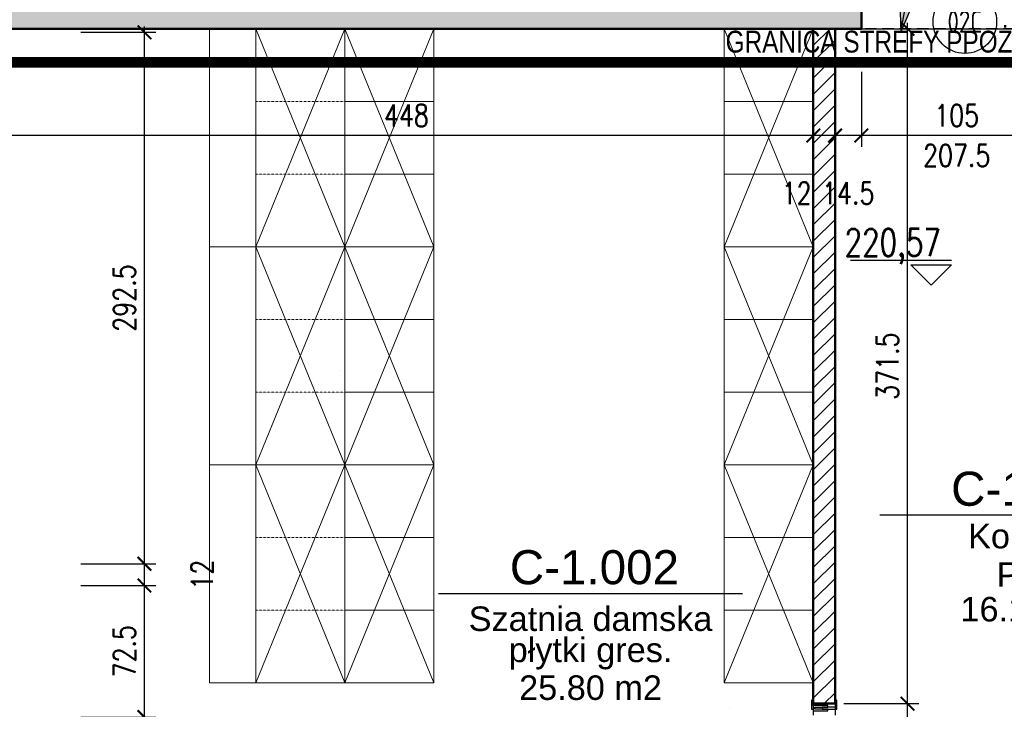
# Model space of a CAD drawing. Header units: millimetres. Extents: x 489 to 7736, y 461 to 5981.
# Tile 47 of 62: x 5137 to 5679, y 2844 to 3223. Entities that reach past the tile are written whole.
import ezdxf
from ezdxf.enums import TextEntityAlignment as Align

# ---------------------------------------------------------------- set-up
doc = ezdxf.new("R2010")
doc.units = ezdxf.units.MM
for name, pattern in [('ACAD_ISO02W100', [15, 12, -3]), ('DASHED8', [0.09375, 0.0625, -0.03125]), ('DIVIDE', [31.75, 12.7, -6.35, 0, -6.35, 0, -6.35]), ('HIDDEN', [9.525, 6.35, -3.175])]:
    doc.linetypes.add(name, pattern=pattern)
for name, color, linetype in [('WK-Drzwi', 9, 'Continuous'), ('WK-EtykDrzwi', 11, 'Continuous'), ('WK-EtykPom', 161, 'Continuous'), ('WK-Opis', 143, 'Continuous'), ('WK-Opisy', 143, 'Continuous'), ('WK-PPoż', 1, 'Continuous'), ('WK-Wymiary', 8, 'Continuous'), ('WK-Ściany', 7, 'Continuous')]:
    doc.layers.add(name, color=color, linetype=linetype)
doc.layers.add('WK-MEBLE', color=34, linetype='Continuous', lineweight=5)
doc.layers.add('WK-WYBURZENIA', color=6, linetype='Continuous', lineweight=5)
doc.layers.add('WK-Pomieszczenia', color=173, linetype='Continuous', plot=False)
doc.styles.add('Arial', font='micross.ttf', dxfattribs={"width": 0.9})
doc.styles.add('BIKWYM', font='bikromsw.shx', dxfattribs={"width": 0.8})
doc.styles.add('DIMTEXT', font='romans', dxfattribs={"width": 0.75})
doc.styles.add('iso cp', font='isocpeur.ttf')
doc.styles.add('RomanS-Narrow', font='romans.shx', dxfattribs={"width": 0.8})
doc.styles.get("Standard").update_dxf_attribs({"font": 'ARIAL.TTF'})
doc.dimstyles.new('AEC Dimension 1-50', dxfattribs={"dimtxt": 12, "dimasz": 0.075, "dimexe": 6.25, "dimexo": 0, "dimgap": 5, "dimtad": 1, "dimdec": 1, "dimrnd": 0.5, "dimzin": 9, "dimdsep": 46, "dimtxsty": 'RomanS-Narrow', "dimblk": 'ARCHTICK', "dimcen": 0.125, "dimdle": 3.125, "dimclrd": 8, "dimclre": 8, "dimclrt": 256, "dimadec": 1, "dimazin": 0, "dimtfac": 1, "dimtdec": 1, "dimtmove": 2, "dimatfit": 2, "dimfxl": 0, "dimtolj": 1, "dimtzin": 0, "dimarcsym": 0})
doc.dimstyles.new('BA_ST_100', dxfattribs={"dimtxt": 25, "dimasz": 1.666667, "dimexe": 24, "dimexo": 0, "dimgap": 0, "dimtad": 0, "dimdec": 1, "dimrnd": 0.5, "dimdsep": 46, "dimtxsty": 'BIKWYM', "dimblk": 'WYM-ST', "dimcen": 0, "dimdle": 20, "dimclrd": 256, "dimclre": 256, "dimclrt": 7, "dimadec": 0, "dimazin": 0, "dimtfac": 0.033333, "dimtdec": 1, "dimtix": 1, "dimtmove": 2, "dimatfit": 3, "dimldrblk": 'WYM-ST', "dimfxl": 0, "dimtvp": 0.8, "dimtolj": 1, "dimtzin": 0, "dimarcsym": 0})

# ---------------------------------------------------------------- blocks, each defined once
blk = doc.blocks.new('WYM-ST')
blk.add_hatch(color=256).paths.add_polyline_path([(0, 0), (-13, 2.88), (-13, -2.88)])
blk.add_lwpolyline([(0, 0), (-13, 2.88), (-13, -2.88), (0, 0)])
blk = doc.blocks.new('koty')
blk.add_line((59.14, 18.5), (-15, 18.5))
blk.add_lwpolyline([(15, 15), (-15, 15), (0, 0), (15, 15)])
at = {"ltscale": 2, "style": 'DIMTEXT', "width": 0.75, "flags": 4}
blk.add_attdef('WYSOKOŚĆ', (-15, 21.5), '', height=20, dxfattribs=at)
blk = doc.blocks.new('WK_Pow_tag_01_50')
at = {"color": 0, "linetype": 'ByBlock'}
blk.add_line((-2.789, 0), (2.789, 0), dxfattribs=at)
at = {"color": 0, "linetype": 'ByBlock', "style": 'Arial'}
for tag, height, p in [('POWIERZCHNIE:NUMERAUTO', 0.625, (0.071, 0.482)), ('POWIERZCHNIE:NAZWA', 0.45, (0, -0.455)), ('POWIERZCHNIE_WYKOŃCZENIE:POSADZKA', 0.45, (0, -1.091)), ('POWIERZCHNIE_STYL:POWOBLICZ', 0.45, (0, -1.728))]:
    blk.add_attdef(tag, text='', height=height, dxfattribs=at).set_placement(p, align=Align.MIDDLE)
blk = doc.blocks.new('D72B')
at = {"linetype": 'Continuous'}
for p, q in [((-60, -49), (60, 0)), ((-60, 0), (60, -49))]:
    blk.add_line(p, q, dxfattribs=at)
for p, q in [((-60, 0), (60, 0)), ((-60, 0), (-60, -74.5)), ((60, 0), (60, -74.5)), ((-60, -49), (60, -49)), ((-60, -74.5), (60, -74.5))]:
    blk.add_line(p, q)
at = {"linetype": 'DASHED8'}
for p, q in [((-20, 0), (-20, -49)), ((20, 0), (20, -49))]:
    blk.add_line(p, q, dxfattribs=at)
blk = doc.blocks.new('RL1')
at = {"flags": 128}
blk.add_lwpolyline([(2, -8), (1, -8), (1, 0), (-2, 0), (-2, 1), (3, 1), (3, 0), (4, 0), (4, -8), (3, -8), (3, -0.9), (2, -0.9)], close=True, dxfattribs=at)
blk = doc.blocks.new('RL2')
at = {"flags": 128}
blk.add_lwpolyline([(3, 7.1), (3, -1), (-2, -1), (-2, 0), (2, 0), (2, 7.1)], close=True, dxfattribs=at)
blk = doc.blocks.new('D71b')
for p, q in [((60, -49), (-60, 0)), ((-60, -49), (60, 0)), ((-60, 0), (-60, -49)), ((-60, 0), (60, 0)), ((-20, 0), (-20, -49)), ((20, 0), (20, -49)), ((60, -49), (60, 0)), ((-60, -49), (60, -49))]:
    blk.add_line(p, q)
blk = doc.blocks.new('WK_Door_Tag_02_50L')
at = {"color": 0, "linetype": 'ByBlock', "lineweight": -2}
blk.add_line((0, 0), (0, 2.75), dxfattribs=at)
blk.add_circle((0, -0.5), 0.5, dxfattribs=at)
at = {"color": 0, "linetype": 'ByBlock', "lineweight": -2, "style": 'RomanS-Narrow', "width": 0.75}
for tag, p in [('DRZWI_OBIEKTY:WYPOSAZENIESAMOZAMYKACZ', (0.1, 2.031)), ('DRZWI_OBIEKTY:WYPOSAZENIEKRATKAWENT', (0.1, 1.781)), ('DRZWI_OBIEKTY:KONTROLADOSTĘPU', (0.1, 2.28)), ('DRZWI_STYL:KLASAPPOŻ', (0.1, 0.839))]:
    blk.add_attdef(tag, text='', height=0.3, rotation=90, dxfattribs=at).set_placement(p, align=Align.TOP_LEFT)
for tag, p in [('DRZWI_STYL:KIERUNEKOTWIERANIAZNAK', (-0.1, 0.214)), ('DRZWI_STYL:ROZMIAR', (-0.1, 0.464))]:
    blk.add_attdef(tag, p, '', height=0.3, rotation=90, dxfattribs=at)
at = {"color": 0, "linetype": 'ByBlock', "lineweight": -2, "style": 'RomanS-Narrow', "width": 0.75, "flags": 4}
blk.add_attdef('DRZWI_OBIEKTY:SYMBOL', text='', height=0.35, rotation=360, dxfattribs=at).set_placement((0, -0.5), align=Align.MIDDLE_CENTER)
blk = doc.blocks.new('_ArchTick')
at = {"color": 0, "linetype": 'ByBlock', "const_width": 15}
blk.add_lwpolyline([(-50, -50), (50, 50)], dxfattribs=at)
blk = doc.blocks.new('*D1261')
at = {"layer": 'Defpoints', "color": 0}
for p in [(5170.43, 2911.81), (5205.43, 2911.81), (5170.43, 2839.42)]:
    blk.add_point(p, dxfattribs=at)
at = {"layer": 'WK-Wymiary', "color": 8, "linetype": 'Continuous', "lineweight": -2, "ltscale": 1.3}
for p, q in [((5170.43, 2911.81), (5211.68, 2911.81)), ((5205.43, 2836.3), (5205.43, 2914.94)), ((5170.43, 2839.42), (5211.68, 2839.42))]:
    blk.add_line(p, q, dxfattribs=at)
at = {"layer": 'WK-Wymiary', "color": 8, "linetype": 'ByBlock', "lineweight": -2, "xscale": 0.075, "yscale": 0.075, "zscale": 0.075}
for p, rotation in [((5205.43, 2911.81), 90), ((5205.43, 2839.42), 270)]:
    blk.add_blockref('_ArchTick', p, dxfattribs=dict(at, rotation=rotation))
at = {"layer": 'WK-Wymiary', "lineweight": -3, "insert": (5194.43, 2875.62), "char_height": 12, "attachment_point": 5, "rotation": 90, "style": 'RomanS-Narrow'}
blk.add_mtext('\\A1;\\A1;72.5', dxfattribs=at)
blk = doc.blocks.new('*D1262')
at = {"layer": 'Defpoints', "color": 0}
for p in [(5170.43, 2923.81), (5205.43, 2923.81), (5170.43, 2911.81)]:
    blk.add_point(p, dxfattribs=at)
at = {"layer": 'WK-Wymiary', "color": 8, "linetype": 'Continuous', "lineweight": -2, "ltscale": 1.3}
for p, q in [((5170.43, 2923.81), (5211.68, 2923.81)), ((5205.43, 2908.69), (5205.43, 2926.94)), ((5170.43, 2911.81), (5211.68, 2911.81))]:
    blk.add_line(p, q, dxfattribs=at)
at = {"layer": 'WK-Wymiary', "color": 8, "linetype": 'ByBlock', "lineweight": -2, "xscale": 0.075, "yscale": 0.075, "zscale": 0.075}
for p, rotation in [((5205.43, 2923.81), 90), ((5205.43, 2911.81), 270)]:
    blk.add_blockref('_ArchTick', p, dxfattribs=dict(at, rotation=rotation))
at = {"layer": 'WK-Wymiary', "lineweight": -3, "insert": (5237.18, 2917.81), "char_height": 12, "attachment_point": 5, "rotation": 90, "style": 'RomanS-Narrow'}
blk.add_mtext('\\A1;\\A1;12', dxfattribs=at)
blk = doc.blocks.new('*D1263')
at = {"layer": 'Defpoints', "color": 0}
for p in [(5170.43, 3216.31), (5205.43, 3216.31), (5170.43, 2923.81)]:
    blk.add_point(p, dxfattribs=at)
at = {"layer": 'WK-Wymiary', "color": 8, "linetype": 'Continuous', "lineweight": -2, "ltscale": 1.3}
for p, q in [((5170.43, 3216.31), (5211.68, 3216.31)), ((5205.43, 2920.69), (5205.43, 3219.44)), ((5170.43, 2923.81), (5211.68, 2923.81))]:
    blk.add_line(p, q, dxfattribs=at)
at = {"layer": 'WK-Wymiary', "color": 8, "linetype": 'ByBlock', "lineweight": -2, "xscale": 0.075, "yscale": 0.075, "zscale": 0.075}
for p, rotation in [((5205.43, 3216.31), 90), ((5205.43, 2923.81), 270)]:
    blk.add_blockref('_ArchTick', p, dxfattribs=dict(at, rotation=rotation))
at = {"layer": 'WK-Wymiary', "lineweight": -3, "insert": (5194.43, 3070.06), "char_height": 12, "attachment_point": 5, "rotation": 90, "style": 'RomanS-Narrow'}
blk.add_mtext('\\A1;\\A1;292.5', dxfattribs=at)
blk = doc.blocks.new('*D1265')
at = {"layer": 'Defpoints', "color": 0}
for p in [(5590.52, 2846.81), (5625.52, 2846.81), (5590.52, 2748.81)]:
    blk.add_point(p, dxfattribs=at)
at = {"layer": 'WK-Wymiary', "color": 8, "linetype": 'Continuous', "lineweight": -2, "ltscale": 1.3}
for p, q in [((5590.52, 2846.81), (5631.77, 2846.81)), ((5625.52, 2745.69), (5625.52, 2849.94)), ((5590.52, 2748.81), (5631.77, 2748.81))]:
    blk.add_line(p, q, dxfattribs=at)
at = {"layer": 'WK-Wymiary', "color": 8, "linetype": 'ByBlock', "lineweight": -2, "xscale": 0.075, "yscale": 0.075, "zscale": 0.075}
for p, rotation in [((5625.52, 2846.81), 90), ((5625.52, 2748.81), 270)]:
    blk.add_blockref('_ArchTick', p, dxfattribs=dict(at, rotation=rotation))
at = {"layer": 'WK-Wymiary', "lineweight": -3, "insert": (5614.52, 2797.81), "char_height": 12, "attachment_point": 5, "rotation": 90, "style": 'RomanS-Narrow'}
blk.add_mtext('\\A1;\\A1;98', dxfattribs=at)
blk = doc.blocks.new('*D1266')
at = {"layer": 'Defpoints', "color": 0}
for p in [(5590.52, 3218.31), (5625.52, 3218.31), (5590.52, 2846.81)]:
    blk.add_point(p, dxfattribs=at)
at = {"layer": 'WK-Wymiary', "color": 8, "linetype": 'Continuous', "lineweight": -2, "ltscale": 1.3}
for p, q in [((5625.52, 2843.69), (5625.52, 3221.44)), ((5590.52, 3218.31), (5631.77, 3218.31)), ((5590.52, 2846.81), (5631.77, 2846.81))]:
    blk.add_line(p, q, dxfattribs=at)
at = {"layer": 'WK-Wymiary', "color": 8, "linetype": 'ByBlock', "lineweight": -2, "xscale": 0.075, "yscale": 0.075, "zscale": 0.075}
for p, rotation in [((5625.52, 3218.31), 90), ((5625.52, 2846.81), 270)]:
    blk.add_blockref('_ArchTick', p, dxfattribs=dict(at, rotation=rotation))
at = {"layer": 'WK-Wymiary', "lineweight": -3, "insert": (5614.52, 3032.56), "char_height": 12, "attachment_point": 5, "rotation": 90, "style": 'RomanS-Narrow'}
blk.add_mtext('\\A1;\\A1;371.5', dxfattribs=at)
blk = doc.blocks.new('*D1274')
at = {"layer": 'Defpoints', "color": 0}
for p in [(5600.13, 3194.52), (5705.13, 3194.52), (5600.13, 3159.52)]:
    blk.add_point(p, dxfattribs=at)
at = {"layer": 'WK-Wymiary', "color": 8, "linetype": 'Continuous', "lineweight": -2, "ltscale": 1.3}
for p, q in [((5600.13, 3194.52), (5600.13, 3153.27)), ((5705.13, 3194.52), (5705.13, 3153.27)), ((5708.26, 3159.52), (5597.01, 3159.52))]:
    blk.add_line(p, q, dxfattribs=at)
at = {"layer": 'WK-Wymiary', "color": 8, "linetype": 'ByBlock', "lineweight": -2, "xscale": 0.075, "yscale": 0.075, "zscale": 0.075, "rotation": 180}
blk.add_blockref('_ArchTick', (5600.13, 3159.52), dxfattribs=at)
at = {"layer": 'WK-Wymiary', "color": 8, "linetype": 'ByBlock', "lineweight": -2, "xscale": 0.075, "yscale": 0.075, "zscale": 0.075}
blk.add_blockref('_ArchTick', (5705.13, 3159.52), dxfattribs=at)
at = {"layer": 'WK-Wymiary', "lineweight": -3, "insert": (5652.63, 3170.52), "char_height": 12, "attachment_point": 5, "style": 'RomanS-Narrow'}
blk.add_mtext('\\A1;\\A1;105', dxfattribs=at)
blk = doc.blocks.new('*D1275')
at = {"layer": 'Defpoints', "color": 0}
for p in [(5585.68, 3194.52), (5600.13, 3194.52), (5585.68, 3159.52)]:
    blk.add_point(p, dxfattribs=at)
at = {"layer": 'WK-Wymiary', "color": 8, "linetype": 'Continuous', "lineweight": -2, "ltscale": 1.3}
for p, q in [((5585.68, 3194.52), (5585.68, 3153.27)), ((5600.13, 3194.52), (5600.13, 3153.27)), ((5603.26, 3159.52), (5582.56, 3159.52))]:
    blk.add_line(p, q, dxfattribs=at)
at = {"layer": 'WK-Wymiary', "color": 8, "linetype": 'ByBlock', "lineweight": -2, "xscale": 0.075, "yscale": 0.075, "zscale": 0.075, "rotation": 180}
blk.add_blockref('_ArchTick', (5585.68, 3159.52), dxfattribs=at)
at = {"layer": 'WK-Wymiary', "color": 8, "linetype": 'ByBlock', "lineweight": -2, "xscale": 0.075, "yscale": 0.075, "zscale": 0.075}
blk.add_blockref('_ArchTick', (5600.13, 3159.52), dxfattribs=at)
at = {"layer": 'WK-Wymiary', "lineweight": -3, "insert": (5592.91, 3127.77), "char_height": 12, "attachment_point": 5, "style": 'RomanS-Narrow'}
blk.add_mtext('\\A1;\\A1;14.5', dxfattribs=at)
blk = doc.blocks.new('*D1276')
at = {"layer": 'Defpoints', "color": 0}
for p in [(5573.68, 3194.52), (5585.68, 3194.52), (5573.68, 3159.52)]:
    blk.add_point(p, dxfattribs=at)
at = {"layer": 'WK-Wymiary', "color": 8, "linetype": 'Continuous', "lineweight": -2, "ltscale": 1.3}
for p, q in [((5573.68, 3194.52), (5573.68, 3153.27)), ((5585.68, 3194.52), (5585.68, 3153.27)), ((5588.81, 3159.52), (5570.56, 3159.52))]:
    blk.add_line(p, q, dxfattribs=at)
at = {"layer": 'WK-Wymiary', "color": 8, "linetype": 'ByBlock', "lineweight": -2, "xscale": 0.075, "yscale": 0.075, "zscale": 0.075, "rotation": 180}
blk.add_blockref('_ArchTick', (5573.68, 3159.52), dxfattribs=at)
at = {"layer": 'WK-Wymiary', "color": 8, "linetype": 'ByBlock', "lineweight": -2, "xscale": 0.075, "yscale": 0.075, "zscale": 0.075}
blk.add_blockref('_ArchTick', (5585.68, 3159.52), dxfattribs=at)
at = {"layer": 'WK-Wymiary', "lineweight": -3, "insert": (5564.49, 3127.77), "char_height": 12, "attachment_point": 5, "style": 'RomanS-Narrow'}
blk.add_mtext('\\A1;\\A1;12', dxfattribs=at)
blk = doc.blocks.new('*D1277')
at = {"layer": 'Defpoints', "color": 0}
for p in [(5573.68, 3194.52), (5125.68, 3159.52), (5125.68, 3124.52)]:
    blk.add_point(p, dxfattribs=at)
at = {"layer": 'WK-Wymiary', "color": 8, "linetype": 'Continuous', "lineweight": -2, "ltscale": 1.3}
for p, q in [((5573.68, 3194.52), (5573.68, 3153.27)), ((5125.68, 3124.52), (5125.68, 3165.77)), ((5576.81, 3159.52), (5122.56, 3159.52))]:
    blk.add_line(p, q, dxfattribs=at)
at = {"layer": 'WK-Wymiary', "color": 8, "linetype": 'ByBlock', "lineweight": -2, "xscale": 0.075, "yscale": 0.075, "zscale": 0.075, "rotation": 180}
blk.add_blockref('_ArchTick', (5125.68, 3159.52), dxfattribs=at)
at = {"layer": 'WK-Wymiary', "color": 8, "linetype": 'ByBlock', "lineweight": -2, "xscale": 0.075, "yscale": 0.075, "zscale": 0.075}
blk.add_blockref('_ArchTick', (5573.68, 3159.52), dxfattribs=at)
at = {"layer": 'WK-Wymiary', "lineweight": -3, "insert": (5349.68, 3170.52), "char_height": 12, "attachment_point": 5, "style": 'RomanS-Narrow'}
blk.add_mtext('\\A1;\\A1;448', dxfattribs=at)

msp = doc.modelspace()

# ---------------------------------------------------------------- hatches: boundary and pattern name
at = {"layer": 'WK-Ściany', "linetype": 'Continuous', "lineweight": -3}
h = msp.add_hatch(dxfattribs=at)
h.set_pattern_fill('DOTS', color=253, scale=2, style=0)
h.set_pattern_definition([(0, (699.431, 930.084), (1.5875, 3.175), [0, -3.175])])
h.paths.add_polyline_path([(5302.68, 3260.31), (5292.68, 3247.56), (5287.68, 3218.31), (5600.13, 3218.31), (5600.13, 3260.31)], flags=0)
h.paths.add_polyline_path([(5705.13, 3260.31), (5705.13, 3218.31), (5747.68, 3218.31), (5705.68, 3260.31)], flags=0)
h.paths.add_polyline_path([(5012.68, 3260.31), (5002.68, 3247.56), (4997.68, 3218.31), (5287.68, 3218.31), (5292.68, 3247.56), (5287.68, 3260.31)], flags=0)
h.paths.add_polyline_path([(4595.68, 3260.31), (4553.68, 3218.31), (4882.68, 3218.31), (4887.68, 3247.56), (4882.68, 3260.31)], flags=0)
h.paths.add_polyline_path([(4897.68, 3260.31), (4887.68, 3247.56), (4882.68, 3218.31), (4997.68, 3218.31), (5002.68, 3247.56), (4997.68, 3260.31)], flags=0)
at = {"layer": 'WK-Ściany', "linetype": 'Continuous', "lineweight": 0}
h = msp.add_hatch(dxfattribs=at)
h.set_pattern_fill('ANSI31', color=1, scale=2, style=0)
h.set_pattern_definition([(45, (699.431, 930.084), (-4.490128, 4.490128), [])])
h.paths.add_polyline_path([(5573.68, 2541.81), (5585.68, 2541.81), (5585.68, 2553.81), (5585.68, 2748.81), (5573.68, 2748.81), (5573.68, 2639.81), (5585.18, 2639.81), (5585.18, 2627.81), (5573.68, 2627.81), (5573.68, 2553.81)], flags=0)
h.paths.add_polyline_path([(5573.68, 2846.81), (5585.68, 2846.81), (5585.68, 3218.31), (5573.68, 3218.31)], flags=0)

# ---------------------------------------------------------------- linework, layer by layer
at = {"layer": 'WK-Opisy'}
msp.add_lwpolyline([(673.68, 5689.81), (673.68, 4219.81), (893.68, 4219.81), (1183.68, 4219.81), (4553.68, 4219.8), (4553.68, 3218.31), (5747.68, 3218.31), (5747.68, 4239.81), (5813.68, 4239.81), (5813.68, 4787.81), (5813.68, 5739.81), (4493.68, 5739.81), (4493.68, 5691.81), (2883.68, 5689.81), (2883.68, 5809.81), (2323.68, 5809.81), (2323.68, 5689.81)], close=True, dxfattribs=at)
at = {"layer": 'WK-Pomieszczenia', "color": 173, "linetype": 'HIDDEN', "lineweight": -3}
for p, q in [((5125.68, 3218.31), (5573.68, 3218.31)), ((5573.68, 3218.31), (5573.68, 2639.81)), ((5585.68, 3218.31), (5585.68, 2639.81)), ((5865.67, 3217.81), (5585.68, 3218.31))]:
    msp.add_line(p, q, dxfattribs=at)
at = {"layer": 'WK-PPoż', "color": 1, "linetype": 'DIVIDE', "const_width": 6}
msp.add_lwpolyline([(4471.02, 3199.81), (5873.92, 3199.81)], dxfattribs=at)
at = {"layer": 'WK-WYBURZENIA', "color": 6, "linetype": 'ACAD_ISO02W100', "lineweight": 0}
for p, q in [((5600.13, 3260.31), (5600.13, 3218.31)), ((5600.13, 3218.31), (5705.13, 3218.31))]:
    msp.add_line(p, q, dxfattribs=at)
at = {"layer": 'WK-Wymiary', "color": 8, "linetype": 'Continuous', "lineweight": -3}
for p, q in [((5312.93, 3030.28), (5313.03, 3030.38)), ((5527.32, 2844.39), (5527.42, 2844.29))]:
    msp.add_line(p, q, dxfattribs=at)
for points in [[(5312.93, 3030.28), (5313.03, 3030.28), (5313.03, 3030.38), (5312.93, 3030.38), (5312.93, 3030.28)], [(5527.32, 2844.39), (5527.32, 2844.29), (5527.42, 2844.29), (5527.42, 2844.39), (5527.32, 2844.39)]]:
    msp.add_lwpolyline(points, dxfattribs=at)
at = {"layer": 'WK-Ściany', "color": 7, "linetype": 'Continuous', "lineweight": 50}
for p, q in [((5600.13, 3218.31), (5600.13, 3260.31)), ((4553.68, 3218.31), (5600.13, 3218.31)), ((5585.68, 3218.31), (5573.68, 3218.31)), ((5573.68, 3218.31), (5573.68, 2846.81)), ((5585.68, 2846.81), (5585.68, 3218.31)), ((5573.68, 2846.81), (5585.68, 2846.81))]:
    msp.add_line(p, q, dxfattribs=at)

# ---------------------------------------------------------------- block references
at = {"layer": 'WK-Drzwi', "color": 9, "linetype": 'Continuous', "lineweight": -3, "extrusion": (0, 0, -1), "zscale": -1, "rotation": 270}
for name, p in [('RL1', (-5573.68, 2846.81)), ('RL2', (-5585.68, 2846.81))]:
    msp.add_blockref(name, p, dxfattribs=at)
at = {"layer": 'WK-EtykDrzwi', "color": 11, "linetype": 'Continuous', "lineweight": -3, "ltscale": 1.3}
ref = msp.add_blockref('WK_Door_Tag_02_50L', (5657.12, 3239.66), dxfattribs=dict(at, xscale=35, yscale=35, zscale=35))
ref.add_attrib('DRZWI_OBIEKTY:KONTROLADOSTĘPU', '--', dxfattribs={"layer": '0', "color": 0, "linetype": 'ByBlock', "lineweight": -2, "height": 10.5, "rotation": 90, "style": 'iso cp', "width": 0.75}).set_placement((5660.62, 3319.48), align=Align.TOP_LEFT)
ref.add_attrib('DRZWI_STYL:KIERUNEKOTWIERANIAZNAK', 'L', (5653.62, 3247.17), dxfattribs={"layer": '0', "color": 0, "linetype": 'ByBlock', "lineweight": -2, "height": 10.5, "rotation": 90, "style": 'iso cp', "width": 0.75})
ref.add_attrib('DRZWI_STYL:KLASAPPOŻ', 'EIS60', dxfattribs={"layer": '0', "color": 0, "linetype": 'ByBlock', "lineweight": -2, "height": 10.5, "rotation": 90, "style": 'iso cp', "width": 0.75}).set_placement((5660.62, 3269.05), align=Align.TOP_LEFT)
ref.add_attrib('DRZWI_STYL:ROZMIAR', '90 x 200', (5653.62, 3255.92), dxfattribs={"layer": '0', "color": 0, "linetype": 'ByBlock', "lineweight": -2, "height": 10.5, "rotation": 90, "style": 'iso cp', "width": 0.75})
ref.add_attrib('DRZWI_OBIEKTY:WYPOSAZENIESAMOZAMYKACZ', 'S', dxfattribs={"layer": '0', "color": 0, "linetype": 'ByBlock', "lineweight": -2, "height": 10.5, "rotation": 90, "style": 'iso cp', "width": 0.75}).set_placement((5660.62, 3310.74), align=Align.TOP_LEFT)
ref.add_attrib('DRZWI_OBIEKTY:WYPOSAZENIEKRATKAWENT', '-', dxfattribs={"layer": '0', "color": 0, "linetype": 'ByBlock', "lineweight": -2, "height": 10.5, "rotation": 90, "style": 'iso cp', "width": 0.75}).set_placement((5660.62, 3301.99), align=Align.TOP_LEFT)
ref.add_attrib('DRZWI_OBIEKTY:SYMBOL', '02C', dxfattribs={"layer": '0', "color": 0, "linetype": 'ByBlock', "lineweight": -2, "height": 12.25, "style": 'iso cp', "width": 0.75}).set_placement((5657.12, 3222.16), align=Align.MIDDLE_CENTER)
at = {"layer": 'WK-EtykPom', "color": 161, "linetype": 'Continuous', "lineweight": -3, "ltscale": 1.3, "xscale": 30, "yscale": 30, "zscale": 30}
for p, values in [((5693.99, 2950.64), {'POWIERZCHNIE_WYKOŃCZENIE:POSADZKA': 'PCV', 'POWIERZCHNIE:NUMERAUTO': 'C-1.003', 'POWIERZCHNIE:NAZWA': 'Korytarz', 'POWIERZCHNIE_STYL:POWOBLICZ': '16.11 m2'}), ((5451.03, 2907.45), {'POWIERZCHNIE_WYKOŃCZENIE:POSADZKA': 'płytki gres.', 'POWIERZCHNIE:NUMERAUTO': 'C-1.002', 'POWIERZCHNIE:NAZWA': 'Szatnia damska', 'POWIERZCHNIE_STYL:POWOBLICZ': '25.80 m2'})]:
    msp.add_blockref('WK_Pow_tag_01_50', p, dxfattribs=at).add_auto_attribs(values)
at = {"layer": 'WK-MEBLE', "color": 34, "linetype": 'Continuous', "lineweight": 5, "rotation": 270}
for name, p in [('D72B', (5315.68, 3158.31)), ('D71b', (5573.68, 3158.31)), ('D72B', (5315.68, 3038.31)), ('D71b', (5573.68, 3038.31)), ('D72B', (5315.68, 2918.31)), ('D71b', (5573.68, 2918.31))]:
    msp.add_blockref(name, p, dxfattribs=at)
at = {"layer": 'WK-MEBLE', "color": 34, "linetype": 'Continuous', "lineweight": 5, "extrusion": (0, 0, -1), "zscale": -1, "rotation": 270}
for p in [(-5315.68, 3158.31), (-5315.68, 3038.31), (-5315.68, 2918.31)]:
    msp.add_blockref('D71b', p, dxfattribs=at)
at = {"layer": 'WK-Wymiary'}
ref = msp.add_blockref('koty', (5638.59, 3077.07), dxfattribs=dict(at, xscale=-0.75, yscale=0.75, zscale=0.75))
ref.add_attrib('WYSOKOŚĆ', '220,57', (5590.91, 3093.19), dxfattribs={"layer": '0', "color": 7, "ltscale": 2, "height": 15, "style": 'DIMTEXT', "width": 0.75, "flags": 4})

# ---------------------------------------------------------------- texts
at = {"layer": 'WK-PPoż', "color": 1, "ltscale": 5, "width": 0.8}
msp.add_text('GRANICA STREFY PPOŻ REI120', height=12, dxfattribs=at).set_placement((5525.41, 3205.17))
msp.add_text('GRANICA STREFY PPOŻ REI120', height=12, dxfattribs=at).set_placement((5525.41, 3205.17))
at = {"layer": 'WK-Wymiary', "color": 8, "linetype": 'Continuous', "lineweight": -3, "insert": (5652.63, 3154.52), "char_height": 12, "attachment_point": 2, "style": 'RomanS-Narrow'}
msp.add_mtext('\\A1;207.5', dxfattribs=at)

# ---------------------------------------------------------------- dimensions: what is measured, and where the dimension line sits
at = {"layer": 'WK-Wymiary', "color": 8, "linetype": 'Continuous', "lineweight": -3, "ltscale": 1.3}
for base, p1, p2, angle, text, picture, middle in [((5205.43, 3216.31), (5170.43, 2923.81), (5170.43, 3216.31), 90, '\\A1;292.5', '*D1263', (5194.43, 3070.06)), ((5625.52, 3218.31), (5590.52, 2846.81), (5590.52, 3218.31), 90, '\\A1;371.5', '*D1266', (5614.52, 3032.56)), ((5125.68, 3159.52), (5573.68, 3194.52), (5125.68, 3124.52), 180, '\\A1;448', '*D1277', (5349.68, 3170.52)), ((5585.68, 3159.52), (5600.13, 3194.52), (5585.68, 3194.52), 180, '\\A1;14.5', '*D1275', (5592.91, 3127.77)), ((5600.13, 3159.52), (5705.13, 3194.52), (5600.13, 3194.52), 180, '\\A1;105', '*D1274', (5652.63, 3170.52)), ((5205.43, 2923.81), (5170.43, 2911.81), (5170.43, 2923.81), 90, '\\A1;12', '*D1262', (5237.18, 2917.81)), ((5205.43, 2911.81), (5170.43, 2839.42), (5170.43, 2911.81), 90, '\\A1;72.5', '*D1261', (5194.43, 2875.62)), ((5625.52, 2846.81), (5590.52, 2748.81), (5590.52, 2846.81), 90, '\\A1;98', '*D1265', (5614.52, 2797.81))]:
    dim = msp.add_linear_dim(base=base, p1=p1, p2=p2, angle=angle, text=text, dimstyle='AEC Dimension 1-50', override={"dimclrd": 8, "dimclre": 8, "dimclrt": 256}, dxfattribs=at)
    dim.commit()
    dim.dimension.update_dxf_attribs({"geometry": picture, "text_midpoint": middle})
dim = msp.add_linear_dim(base=(5573.68, 3159.52), p1=(5585.68, 3194.52), p2=(5573.68, 3194.52), angle=180, text='\\A1;12', dimstyle='AEC Dimension 1-50', override={"dimclrd": 8, "dimclre": 8, "dimclrt": 256}, dxfattribs=at)
dim.commit()
dim.dimension.update_dxf_attribs({"geometry": '*D1276', "text_midpoint": (5564.49, 3127.77), "dimtype": 160})

# ---------------------------------------------------------------- leaders
at = {"layer": 'WK-Opis'}
msp.add_leader([(5621.93, 3216.31), (5639.52, 3313.23)], dimstyle='BA_ST_100', dxfattribs=at)

doc.saveas('drawing.dxf')
